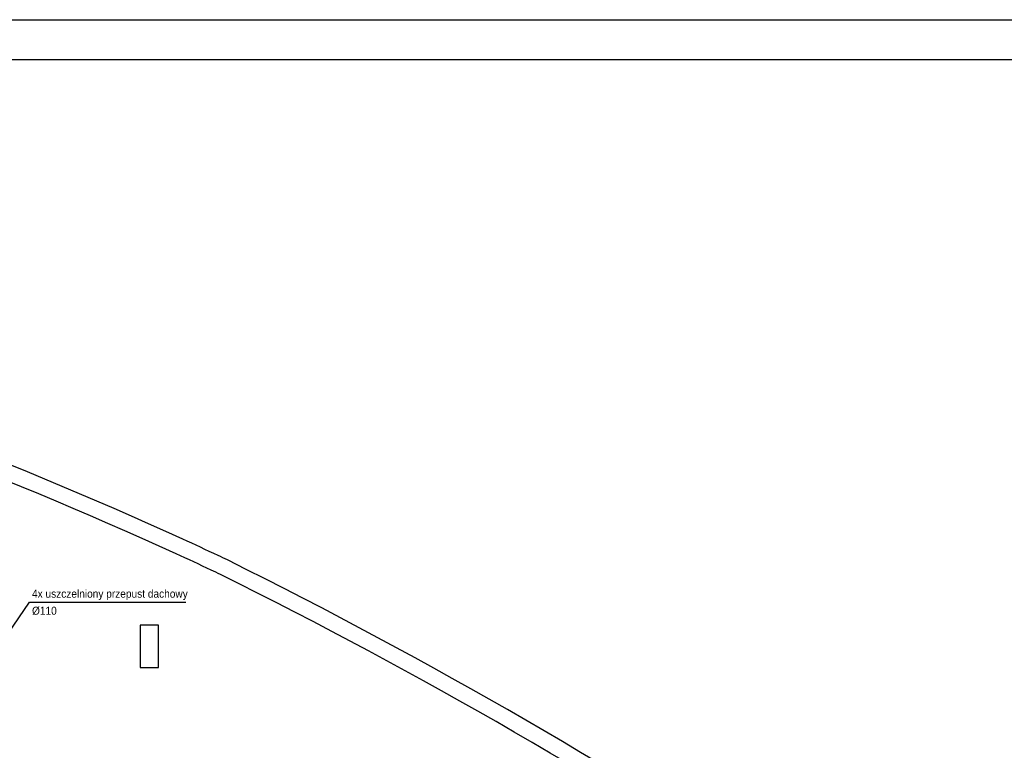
# Model space of a CAD drawing. Header units: millimetres. Extents: x -165365 to -33565, y 7406 to 103342.
# Tile 238 of 256: x -87156 to -62683, y 31250 to 49406. Entities that reach past the tile are written whole.
import ezdxf

# ---------------------------------------------------------------- set-up
doc = ezdxf.new("R2010")
doc.units = ezdxf.units.MM
doc.header["$MEASUREMENT"] = 0
doc.linetypes.add('Wipeout_Contour', pattern=[1000, 0, -1000])
for name, color, linetype in [('ELEK OPIS', 140, 'Continuous'), ('Strop', 252, 'Continuous'), ('Słup', 252, 'Continuous')]:
    doc.layers.add(name, color=color, linetype=linetype)
doc.styles.add('Arial', font='arial.ttf')

# ---------------------------------------------------------------- blocks, each defined once
blk = doc.blocks.new('A$C67C5DD4D')
at = {"layer": 'Strop', "flags": 128}
for points in [[(14229, 0), (57959, 0), (57959, 1407), (57959, 1410), (73209, 1410), (79709, 1410), (79709, 6106), (86979, 6106), (86979, 7196), (86979, 9216), (86979, 9800, 0.032078), (72413, 18234, 0.000523), (72183, 18342, 0.001989), (71307, 18750, 0.031398), (57339, 24063, 0.034913), (39523, 28246), (39523, 28246), (39523, 28246, 0.026147), (28486, 29456)], [(14229, 0), (57959, 0), (57959, 1407), (57959, 1410), (73209, 1410), (79709, 1410), (79709, 6106), (86979, 6106), (86979, 7196), (86979, 9216), (86979, 9800, 0.032078), (72413, 18234, 0.000523), (72183, 18342, 0.001989), (71307, 18750, 0.031398), (57339, 24063, 0.034913), (39523, 28246), (39523, 28246), (39523, 28246, 0.026147), (28486, 29456)], [(14229, 400), (57559, 400), (57559, 1407), (57559, 1810), (73209, 1810), (79309, 1810), (79309, 6506), (86579, 6506), (86579, 7196), (86579, 9216), (86579, 9586, 0.031662), (72239, 17874, 0.000515), (72013, 17980, 0.001987), (71141, 18386, 0.031396), (57220, 23681, 0.035679), (39064, 27915), (39064, 27915, 0.025197), (28465, 29056)]]:
    blk.add_lwpolyline(points, format="xyb", dxfattribs=at)
at = {"color": 254, "linetype": 'Wipeout_Contour', "lineweight": 0, "ltscale": 357826.5853}
blk.add_wipeout([(70243, 15560), (70703, 15560), (70703, 16610), (70243, 16610)], dxfattribs=at).dxf.layer = 'Słup'
at = {"layer": 'Słup'}
for p, q in [((70703, 16610), (70243, 16610)), ((70243, 16610), (70243, 15560)), ((70703, 15560), (70703, 16610)), ((70243, 15560), (70703, 15560))]:
    blk.add_line(p, q, dxfattribs=at)

msp = doc.modelspace()

# ---------------------------------------------------------------- block references
msp.add_blockref('A$C67C5DD4D', (-154407.14734, 17746.99902))

# ---------------------------------------------------------------- next in the draw order: linework, layer by layer
msp.add_lwpolyline([(-158927.32625, 7406.40762), (-158927.32625, 49406.40762), (-48927.32625, 49406.40762), (-48927.32625, 7406.40762)], close=True)
at = {"layer": 'ELEK OPIS'}
for p, q in [((-88773.61328, 32206.02375), (-86913.73231, 34929.80561)), ((-86913.73231, 34929.80561), (-83027.7452, 34929.80561))]:
    msp.add_line(p, q, dxfattribs=at)
msp.add_lwpolyline([(-157104.5, 8421.15164), (-157104.5, 48421.15164), (-49904.5, 48421.15164), (-49904.5, 8421.15164)], close=True, dxfattribs=at)

# ---------------------------------------------------------------- next in the draw order: texts
at = {"layer": 'ELEK OPIS', "style": 'Arial', "width": 0.9}
for s, p in [('4x uszczelniony przepust dachowy', (-86850.12385, 35041.59024)), ('%%C110', (-86850.12385, 34618.51907))]:
    msp.add_text(s, height=200, dxfattribs=at).set_placement(p)

doc.saveas('drawing.dxf')
